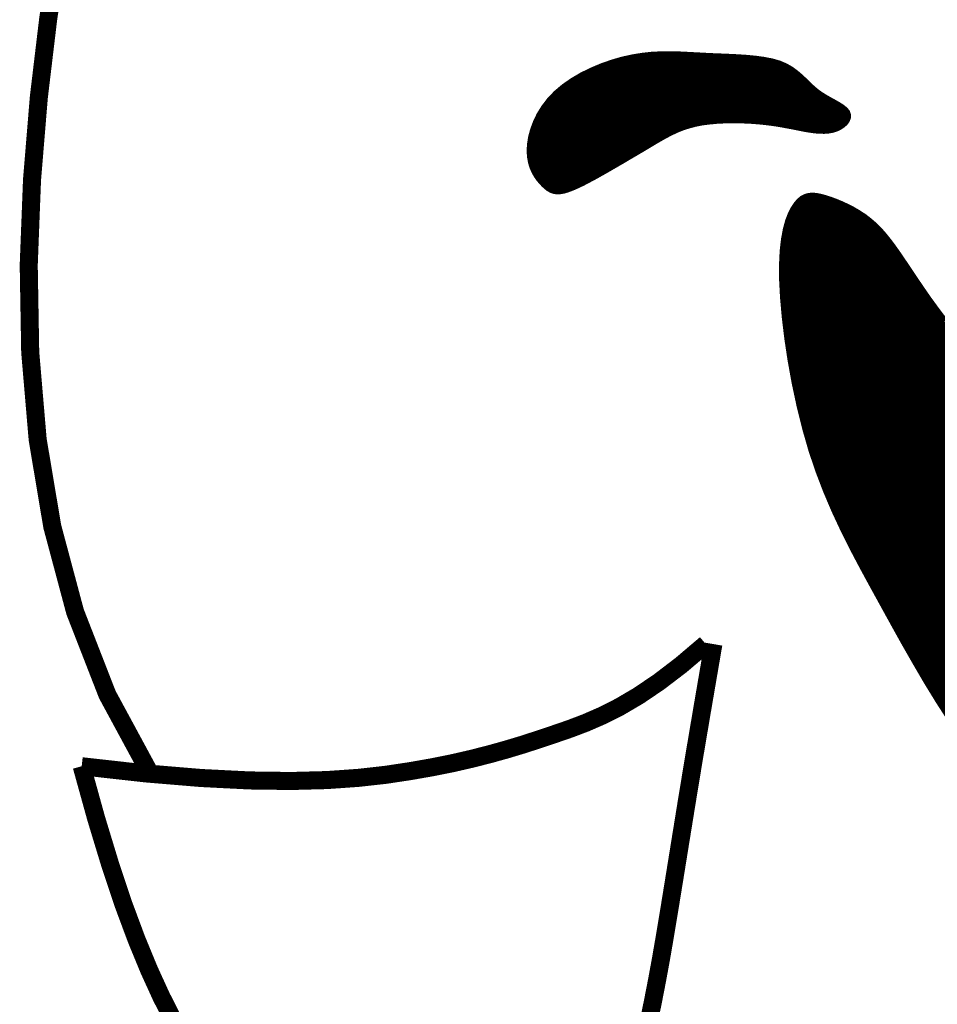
# Model space of a CAD drawing. Extents: x 2.5 to 15.1, y -11 to 11.4.
# Tile 174 of 182: x 13.581 to 13.698, y -9.128 to -9.002. Entities that reach past the tile are written whole.
import ezdxf

# ---------------------------------------------------------------- set-up
doc = ezdxf.new("R2010")
doc.units = 0
doc.header["$MEASUREMENT"] = 0
doc.layers.add('FACE', color=7, linetype='CONTINUOUS')

msp = doc.modelspace()

# ---------------------------------------------------------------- hatches: boundary and pattern name
at = {"layer": 'FACE', "linetype": 'Continuous'}
h = msp.add_hatch(dxfattribs=at)
h.set_pattern_fill('NET3', scale=0.001151, style=0)
h.set_pattern_definition([(360, (11.77774965, -11.72701106), (5e-19, 0.000143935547), []), (60, (11.77774965, -11.72701106), (-0.00012465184, 7.19677734e-05), []), (120, (11.77774965, -11.72701106), (-0.00012465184, -7.19677734e-05), [])])
h.paths.add_polyline_path([(13.78355, -9.07595), (13.78459, -9.07544), (13.78545, -9.0752), (13.78615, -9.0752), (13.7867, -9.07539), (13.78712, -9.07576), (13.78742, -9.07626), (13.78761, -9.07686), (13.78771, -9.07753), (13.78773, -9.07824), (13.78769, -9.07897), (13.78759, -9.0797), (13.78743, -9.08041), (13.78723, -9.08108), (13.78699, -9.08168), (13.78671, -9.0822), (13.78642, -9.08262), (13.78611, -9.08293), (13.78579, -9.08311), (13.78546, -9.08317), (13.78513, -9.08311), (13.78479, -9.08294), (13.78446, -9.08264), (13.78414, -9.08223), (13.78383, -9.08169), (13.78353, -9.08105), (13.78327, -9.08032), (13.78307, -9.07953), (13.78294, -9.07873), (13.7829, -9.07793), (13.78298, -9.07719), (13.78318, -9.07651)])
h.paths.add_polyline_path([(13.64767, -9.02337), (13.64736, -9.02304), (13.64705, -9.02267), (13.64675, -9.02224), (13.64648, -9.02175), (13.64624, -9.02121), (13.64606, -9.0206), (13.64594, -9.01992), (13.64589, -9.01917), (13.64594, -9.01834), (13.64608, -9.01746), (13.64633, -9.01654), (13.64668, -9.01559), (13.64714, -9.01463), (13.64773, -9.01369), (13.64844, -9.01276), (13.64928, -9.01189), (13.65026, -9.01107), (13.65134, -9.01032), (13.65252, -9.00963), (13.65377, -9.00902), (13.65506, -9.00848), (13.65637, -9.00802), (13.65769, -9.00764), (13.65898, -9.00736), (13.66023, -9.00716), (13.66145, -9.00703), (13.66264, -9.00698), (13.66381, -9.00697), (13.66498, -9.007), (13.66614, -9.00706), (13.66732, -9.00712), (13.66852, -9.00719), (13.66974, -9.00724), (13.67098, -9.00729), (13.67221, -9.00735), (13.67341, -9.00743), (13.67457, -9.00754), (13.67566, -9.00769), (13.67667, -9.00789), (13.67757, -9.00815), (13.67837, -9.00849), (13.67906, -9.00889), (13.67967, -9.00934), (13.68022, -9.00981), (13.68074, -9.0103), (13.68124, -9.01079), (13.68174, -9.01126), (13.68226, -9.01171), (13.68283, -9.01211), (13.68342, -9.01248), (13.684, -9.01281), (13.68457, -9.01312), (13.68509, -9.01342), (13.68554, -9.01371), (13.6859, -9.014), (13.68615, -9.01429), (13.68626, -9.0146), (13.68625, -9.01492), (13.68614, -9.01523), (13.68592, -9.01553), (13.68563, -9.0158), (13.68526, -9.01604), (13.68484, -9.01625), (13.68437, -9.0164), (13.68387, -9.01649), (13.68334, -9.01653), (13.68279, -9.01652), (13.68223, -9.01648), (13.68164, -9.0164), (13.68105, -9.01631), (13.68045, -9.01619), (13.67984, -9.01607), (13.67923, -9.01595), (13.67862, -9.01584), (13.67799, -9.01572), (13.67734, -9.01561), (13.67665, -9.01551), (13.67593, -9.01542), (13.67516, -9.01534), (13.67434, -9.01527), (13.67347, -9.01522), (13.67254, -9.01519), (13.67159, -9.01518), (13.67062, -9.0152), (13.66965, -9.01525), (13.66868, -9.01534), (13.66775, -9.01546), (13.66685, -9.01564), (13.66601, -9.01586), (13.66522, -9.01612), (13.66447, -9.01642), (13.66376, -9.01675), (13.66309, -9.0171), (13.66244, -9.01746), (13.66181, -9.01782), (13.6612, -9.01819), (13.6606, -9.01855), (13.66, -9.01891), (13.6594, -9.01926), (13.65879, -9.01962), (13.65817, -9.01998), (13.65754, -9.02036), (13.65688, -9.02074), (13.65619, -9.02114), (13.65546, -9.02156), (13.65472, -9.02198), (13.65397, -9.0224), (13.65322, -9.0228), (13.6525, -9.02318), (13.65181, -9.02351), (13.65116, -9.02379), (13.65058, -9.02401), (13.65007, -9.02416), (13.64963, -9.02423), (13.64924, -9.02424), (13.64889, -9.02418), (13.64857, -9.02406), (13.64826, -9.02388), (13.64797, -9.02365)])
edge = h.paths.add_edge_path()
edge.add_line((13.76794, -9.07618), (13.76064, -9.07455))
edge.add_line((13.76064, -9.07455), (13.75449, -9.07327))
edge.add_line((13.75449, -9.07327), (13.74933, -9.07225))
edge.add_line((13.74933, -9.07225), (13.74503, -9.07142))
edge.add_line((13.74503, -9.07142), (13.74143, -9.07072))
edge.add_line((13.74143, -9.07072), (13.73837, -9.07008))
edge.add_line((13.73837, -9.07008), (13.73571, -9.06942))
edge.add_line((13.73571, -9.06942), (13.7333, -9.06867))
edge.add_line((13.7333, -9.06867), (13.73102, -9.06778))
edge.add_line((13.73102, -9.06778), (13.72881, -9.06674))
edge.add_line((13.72881, -9.06674), (13.72669, -9.06557))
edge.add_line((13.72669, -9.06557), (13.72462, -9.0643))
edge.add_line((13.72462, -9.0643), (13.7226, -9.06293))
edge.add_line((13.7226, -9.06293), (13.72062, -9.06148))
edge.add_line((13.72062, -9.06148), (13.71867, -9.05997))
edge.add_line((13.71867, -9.05997), (13.71673, -9.05841))
edge.add_line((13.71673, -9.05841), (13.71479, -9.05682))
edge.add_line((13.71479, -9.05682), (13.71286, -9.05521))
edge.add_line((13.71286, -9.05521), (13.71097, -9.05358))
edge.add_line((13.71097, -9.05358), (13.70912, -9.05195))
edge.add_line((13.70912, -9.05195), (13.70734, -9.05031))
edge.add_line((13.70734, -9.05031), (13.70563, -9.04869))
edge.add_line((13.70563, -9.04869), (13.70401, -9.04708))
edge.add_line((13.70401, -9.04708), (13.70249, -9.04549))
edge.add_line((13.70249, -9.04549), (13.7011, -9.04393))
edge.add_line((13.7011, -9.04393), (13.69981, -9.04241))
edge.add_line((13.69981, -9.04241), (13.69864, -9.04093))
edge.add_line((13.69864, -9.04093), (13.69756, -9.03951))
edge.add_line((13.69756, -9.03951), (13.69657, -9.03815))
edge.add_line((13.69657, -9.03815), (13.69567, -9.03685))
edge.add_line((13.69567, -9.03685), (13.69484, -9.03563))
edge.add_line((13.69484, -9.03563), (13.69408, -9.0345))
edge.add_line((13.69408, -9.0345), (13.69338, -9.03345))
edge.add_line((13.69338, -9.03345), (13.69273, -9.03249))
edge.add_line((13.69273, -9.03249), (13.69211, -9.03161))
edge.add_line((13.69211, -9.03161), (13.69151, -9.0308))
edge.add_line((13.69151, -9.0308), (13.69092, -9.03006))
edge.add_line((13.69092, -9.03006), (13.69032, -9.02938))
edge.add_line((13.69032, -9.02938), (13.68971, -9.02876))
edge.add_line((13.68971, -9.02876), (13.68906, -9.0282))
edge.add_line((13.68906, -9.0282), (13.68838, -9.02767))
edge.add_line((13.68838, -9.02767), (13.68766, -9.0272))
edge.add_line((13.68766, -9.0272), (13.68692, -9.02676))
edge.add_line((13.68692, -9.02676), (13.68617, -9.02638))
edge.add_line((13.68617, -9.02638), (13.68544, -9.02604))
edge.add_line((13.68544, -9.02604), (13.68472, -9.02574))
edge.add_line((13.68472, -9.02574), (13.68404, -9.02549))
edge.add_line((13.68404, -9.02549), (13.6834, -9.02529))
edge.add_line((13.6834, -9.02529), (13.68283, -9.02513))
edge.add_line((13.68283, -9.02513), (13.6823, -9.02503))
edge.add_line((13.6823, -9.02503), (13.68182, -9.02499))
edge.add_line((13.68182, -9.02499), (13.68138, -9.02503))
edge.add_line((13.68138, -9.02503), (13.68097, -9.02515))
edge.add_line((13.68097, -9.02515), (13.68058, -9.02536))
edge.add_line((13.68058, -9.02536), (13.68021, -9.02567))
edge.add_line((13.68021, -9.02567), (13.67985, -9.0261))
edge.add_line((13.67985, -9.0261), (13.67949, -9.02665))
edge.add_line((13.67949, -9.02665), (13.67914, -9.02734))
edge.add_line((13.67914, -9.02734), (13.67882, -9.02819))
edge.add_line((13.67882, -9.02819), (13.67854, -9.02923))
edge.add_line((13.67854, -9.02923), (13.67831, -9.03047))
edge.add_line((13.67831, -9.03047), (13.67814, -9.03194))
edge.add_line((13.67814, -9.03194), (13.67806, -9.03366))
edge.add_line((13.67806, -9.03366), (13.67807, -9.03564))
edge.add_line((13.67807, -9.03564), (13.67819, -9.0379))
edge.add_line((13.67819, -9.0379), (13.67841, -9.04039))
edge.add_line((13.67841, -9.04039), (13.67873, -9.04306))
edge.add_line((13.67873, -9.04306), (13.67915, -9.04586))
edge.add_line((13.67915, -9.04586), (13.67967, -9.04874))
edge.add_line((13.67967, -9.04874), (13.68029, -9.05164))
edge.add_line((13.68029, -9.05164), (13.681, -9.05451))
edge.add_line((13.681, -9.05451), (13.6818, -9.0573))
edge.add_line((13.6818, -9.0573), (13.6827, -9.05996))
edge.add_line((13.6827, -9.05996), (13.68368, -9.06252))
edge.add_line((13.68368, -9.06252), (13.68473, -9.06498))
edge.add_line((13.68473, -9.06498), (13.68585, -9.06738))
edge.add_line((13.68585, -9.06738), (13.68703, -9.06975))
edge.add_line((13.68703, -9.06975), (13.68827, -9.0721))
edge.add_line((13.68827, -9.0721), (13.68955, -9.07446))
edge.add_line((13.68955, -9.07446), (13.69087, -9.07686))
edge.add_line((13.69087, -9.07686), (13.69222, -9.07931))
edge.add_line((13.69222, -9.07931), (13.6936, -9.0818))
edge.add_line((13.6936, -9.0818), (13.69503, -9.0843))
edge.add_line((13.69503, -9.0843), (13.69649, -9.0868))
edge.add_line((13.69649, -9.0868), (13.698, -9.08926))
edge.add_line((13.698, -9.08926), (13.69956, -9.09168))
edge.add_line((13.69956, -9.09168), (13.70117, -9.09401))
edge.add_line((13.70117, -9.09401), (13.70284, -9.09625))
edge.add_line((13.70284, -9.09625), (13.70457, -9.09837))
edge.add_line((13.70457, -9.09837), (13.70636, -9.10037))
edge.add_line((13.70636, -9.10037), (13.7082, -9.10225))
edge.add_line((13.7082, -9.10225), (13.7101, -9.10401))
edge.add_line((13.7101, -9.10401), (13.71205, -9.10564))
edge.add_line((13.71205, -9.10564), (13.71406, -9.10716))
edge.add_line((13.71406, -9.10716), (13.71611, -9.10855))
edge.add_line((13.71611, -9.10855), (13.71821, -9.10982))
edge.add_line((13.71821, -9.10982), (13.72035, -9.11097))
edge.add_line((13.72035, -9.11097), (13.72253, -9.112))
edge.add_line((13.72253, -9.112), (13.72472, -9.11289))
edge.add_line((13.72472, -9.11289), (13.72692, -9.11366))
edge.add_line((13.72692, -9.11366), (13.72911, -9.11428))
edge.add_line((13.72911, -9.11428), (13.73128, -9.11477))
edge.add_line((13.73128, -9.11477), (13.73342, -9.11511))
edge.add_line((13.73342, -9.11511), (13.73551, -9.11531))
edge.add_line((13.73551, -9.11531), (13.73754, -9.11536))
edge.add_line((13.73754, -9.11536), (13.73951, -9.11525))
edge.add_line((13.73951, -9.11525), (13.74141, -9.11501))
edge.add_line((13.74141, -9.11501), (13.74325, -9.11464))
edge.add_line((13.74325, -9.11464), (13.74502, -9.11414))
edge.add_line((13.74502, -9.11414), (13.74672, -9.11351))
edge.add_line((13.74672, -9.11351), (13.74835, -9.11276))
edge.add_line((13.74835, -9.11276), (13.7499, -9.11191))
edge.add_line((13.7499, -9.11191), (13.75138, -9.11095))
edge.add_line((13.75138, -9.11095), (13.75277, -9.1099))
edge.add_line((13.75277, -9.1099), (13.75409, -9.10878))
edge.add_line((13.75409, -9.10878), (13.75533, -9.1076))
edge.add_line((13.75533, -9.1076), (13.75649, -9.10639))
edge.add_line((13.75649, -9.10639), (13.75756, -9.10515))
edge.add_line((13.75756, -9.10515), (13.75854, -9.10391))
edge.add_line((13.75854, -9.10391), (13.75943, -9.10269))
edge.add_line((13.75943, -9.10269), (13.76024, -9.10149))
edge.add_line((13.76024, -9.10149), (13.76096, -9.10033))
edge.add_line((13.76096, -9.10033), (13.7616, -9.09922))
edge.add_line((13.7616, -9.09922), (13.76218, -9.09816))
edge.add_line((13.76218, -9.09816), (13.76269, -9.09716))
edge.add_line((13.76269, -9.09716), (13.76316, -9.09623))
edge.add_line((13.76316, -9.09623), (13.76357, -9.09537))
edge.add_line((13.76357, -9.09537), (13.76395, -9.0946))
edge.add_line((13.76395, -9.0946), (13.7643, -9.09391))
edge.add_line((13.7643, -9.09391), (13.76462, -9.0933))
edge.add_line((13.76462, -9.0933), (13.76492, -9.09274))
edge.add_line((13.76492, -9.09274), (13.7652, -9.09221))
edge.add_line((13.7652, -9.09221), (13.76545, -9.09169))
edge.add_line((13.76545, -9.09169), (13.7657, -9.09116))
edge.add_line((13.7657, -9.09116), (13.76592, -9.09061))
edge.add_line((13.76592, -9.09061), (13.76614, -9.09001))
edge.add_line((13.76614, -9.09001), (13.76636, -9.08935))
edge.add_line((13.76636, -9.08935), (13.76656, -9.08864))
edge.add_line((13.76656, -9.08864), (13.76676, -9.08789))
edge.add_line((13.76676, -9.08789), (13.76696, -9.08712))
edge.add_line((13.76696, -9.08712), (13.76715, -9.08634))
edge.add_line((13.76715, -9.08634), (13.76733, -9.08558))
edge.add_line((13.76733, -9.08558), (13.76751, -9.08483))
edge.add_line((13.76751, -9.08483), (13.76769, -9.08412))
edge.add_line((13.76769, -9.08412), (13.76786, -9.08346))
edge.add_line((13.76786, -9.08346), (13.76804, -9.08285))
edge.add_line((13.76804, -9.08285), (13.76823, -9.08227))
edge.add_line((13.76823, -9.08227), (13.76845, -9.08173))
edge.add_line((13.76845, -9.08173), (13.7687, -9.08122))
edge.add_line((13.7687, -9.08122), (13.76899, -9.08072))
edge.add_line((13.76899, -9.08072), (13.76933, -9.08024))
edge.add_line((13.76933, -9.08024), (13.76973, -9.07976))
edge.add_line((13.76973, -9.07976), (13.77019, -9.07929))
edge.add_line((13.77019, -9.07929), (13.77061, -9.07882))
edge.add_line((13.77061, -9.07882), (13.77091, -9.07835))
edge.add_line((13.77091, -9.07835), (13.771, -9.07789))
edge.add_line((13.771, -9.07789), (13.77076, -9.07744))
edge.add_line((13.77076, -9.07744), (13.77011, -9.077))
edge.add_line((13.77011, -9.077), (13.76895, -9.07658))
edge.add_line((13.76895, -9.07658), (13.76718, -9.07617))

# ---------------------------------------------------------------- linework, layer by layer
at = {"layer": 'FACE', "color": 7}
for points, const_width in [([(13.58597, -8.99251), (13.58445, -9.00221), (13.58324, -9.01233), (13.58237, -9.02288), (13.58195, -9.03375), (13.58214, -9.04483), (13.58309, -9.05597), (13.58495, -9.06705), (13.58786, -9.07793), (13.59197, -9.08848), (13.59743, -9.09857)], 0.0023), ([(13.69864, -9.04093), (13.69756, -9.03951), (13.69657, -9.03815), (13.69567, -9.03685), (13.69484, -9.03563), (13.69408, -9.0345), (13.69338, -9.03345), (13.69273, -9.03249), (13.69211, -9.03161), (13.69151, -9.0308), (13.69092, -9.03006), (13.69032, -9.02938), (13.68971, -9.02876), (13.68906, -9.0282), (13.68838, -9.02767), (13.68766, -9.0272), (13.68692, -9.02676), (13.68617, -9.02638), (13.68544, -9.02604), (13.68472, -9.02574), (13.68404, -9.02549), (13.6834, -9.02529), (13.68283, -9.02513), (13.6823, -9.02503), (13.68182, -9.02499), (13.68138, -9.02503), (13.68097, -9.02515), (13.68058, -9.02536), (13.68021, -9.02567), (13.67985, -9.0261), (13.67949, -9.02665), (13.67914, -9.02734), (13.67882, -9.02819), (13.67854, -9.02923), (13.67831, -9.03047), (13.67814, -9.03194), (13.67806, -9.03366), (13.67807, -9.03564), (13.67819, -9.0379), (13.67841, -9.04039), (13.67873, -9.04306), (13.67915, -9.04586), (13.67967, -9.04874), (13.68029, -9.05164), (13.681, -9.05451), (13.6818, -9.0573), (13.6827, -9.05996), (13.68368, -9.06252), (13.68473, -9.06498), (13.68585, -9.06738), (13.68703, -9.06975), (13.68827, -9.0721), (13.68955, -9.07446), (13.69087, -9.07686), (13.69222, -9.07931), (13.6936, -9.0818), (13.69503, -9.0843), (13.69649, -9.0868), (13.698, -9.08926), (13.69956, -9.09168)], 0.000969), ([(13.5887, -9.09761), (13.59686, -9.09852), (13.60395, -9.09911), (13.6101, -9.09942), (13.6154, -9.09949), (13.61999, -9.09937), (13.62397, -9.09909), (13.62746, -9.0987), (13.63058, -9.09823), (13.63342, -9.09773), (13.63605, -9.0972), (13.63848, -9.09664), (13.64075, -9.09606), (13.6429, -9.09546), (13.64496, -9.09484), (13.64695, -9.09419), (13.64892, -9.09353), (13.6509, -9.09285), (13.65293, -9.09208), (13.65504, -9.09116), (13.65728, -9.09003), (13.65968, -9.08862), (13.66228, -9.08686), (13.66512, -9.08469), (13.66824, -9.08204)], 0.0023), ([(13.66921, -9.08204), (13.66787, -9.08986), (13.66672, -9.09665), (13.66575, -9.10254), (13.66493, -9.10762), (13.66422, -9.11202), (13.6636, -9.11584), (13.66304, -9.11921), (13.66252, -9.12222), (13.66201, -9.12499), (13.66151, -9.12756), (13.66102, -9.12995)], 0.0023), ([(13.5887, -9.09761), (13.59055, -9.10428), (13.59233, -9.11013), (13.59404, -9.11525), (13.5957, -9.11971), (13.5973, -9.12359), (13.59884, -9.12696), (13.60033, -9.1299)], 0.0023)]:
    msp.add_lwpolyline(points, dxfattribs=dict(at, const_width=const_width))
at = {"layer": 'FACE', "color": 7, "const_width": 0.000969}
msp.add_lwpolyline([(13.64767, -9.02337), (13.64736, -9.02304), (13.64705, -9.02267), (13.64675, -9.02224), (13.64648, -9.02175), (13.64624, -9.02121), (13.64606, -9.0206), (13.64594, -9.01992), (13.64589, -9.01917), (13.64594, -9.01834), (13.64608, -9.01746), (13.64633, -9.01654), (13.64668, -9.01559), (13.64714, -9.01463), (13.64773, -9.01369), (13.64844, -9.01276), (13.64928, -9.01189), (13.65026, -9.01107), (13.65134, -9.01032), (13.65252, -9.00963), (13.65377, -9.00902), (13.65506, -9.00848), (13.65637, -9.00802), (13.65769, -9.00764), (13.65898, -9.00736), (13.66023, -9.00716), (13.66145, -9.00703), (13.66264, -9.00698), (13.66381, -9.00697), (13.66498, -9.007), (13.66614, -9.00706), (13.66732, -9.00712), (13.66852, -9.00719), (13.66974, -9.00724), (13.67098, -9.00729), (13.67221, -9.00735), (13.67341, -9.00743), (13.67457, -9.00754), (13.67566, -9.00769), (13.67667, -9.00789), (13.67757, -9.00815), (13.67837, -9.00849), (13.67906, -9.00889), (13.67967, -9.00934), (13.68022, -9.00981), (13.68074, -9.0103), (13.68124, -9.01079), (13.68174, -9.01126), (13.68226, -9.01171), (13.68283, -9.01211), (13.68342, -9.01248), (13.684, -9.01281), (13.68457, -9.01312), (13.68509, -9.01342), (13.68554, -9.01371), (13.6859, -9.014), (13.68615, -9.01429), (13.68626, -9.0146), (13.68625, -9.01492), (13.68614, -9.01523), (13.68592, -9.01553), (13.68563, -9.0158), (13.68526, -9.01604), (13.68484, -9.01625), (13.68437, -9.0164), (13.68387, -9.01649), (13.68334, -9.01653), (13.68279, -9.01652), (13.68223, -9.01648), (13.68164, -9.0164), (13.68105, -9.01631), (13.68045, -9.01619), (13.67984, -9.01607), (13.67923, -9.01595), (13.67862, -9.01584), (13.67799, -9.01572), (13.67734, -9.01561), (13.67665, -9.01551), (13.67593, -9.01542), (13.67516, -9.01534), (13.67434, -9.01527), (13.67347, -9.01522), (13.67254, -9.01519), (13.67159, -9.01518), (13.67062, -9.0152), (13.66965, -9.01525), (13.66868, -9.01534), (13.66775, -9.01546), (13.66685, -9.01564), (13.66601, -9.01586), (13.66522, -9.01612), (13.66447, -9.01642), (13.66376, -9.01675), (13.66309, -9.0171), (13.66244, -9.01746), (13.66181, -9.01782), (13.6612, -9.01819), (13.6606, -9.01855), (13.66, -9.01891), (13.6594, -9.01926), (13.65879, -9.01962), (13.65817, -9.01998), (13.65754, -9.02036), (13.65688, -9.02074), (13.65619, -9.02114), (13.65546, -9.02156), (13.65472, -9.02198), (13.65397, -9.0224), (13.65322, -9.0228), (13.6525, -9.02318), (13.65181, -9.02351), (13.65116, -9.02379), (13.65058, -9.02401), (13.65007, -9.02416), (13.64963, -9.02423), (13.64924, -9.02424), (13.64889, -9.02418), (13.64857, -9.02406), (13.64826, -9.02388), (13.64797, -9.02365)], close=True, dxfattribs=at)

doc.saveas('drawing.dxf')
